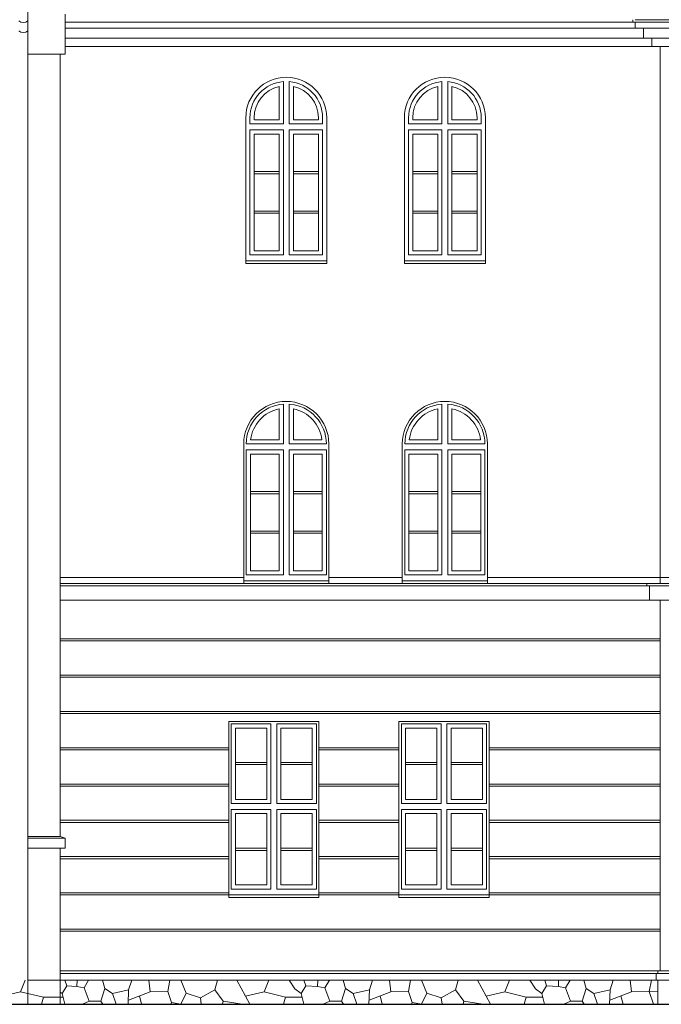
# Model space of a CAD drawing. Extents: x -394022 to -71759, y -12022 to 18278.
# Tile 10 of 91: x -307283 to -299596, y -3992 to 7808. Entities that reach past the tile are written whole.
import ezdxf

# ---------------------------------------------------------------- set-up
doc = ezdxf.new("R2010")
doc.units = 0
doc.header["$MEASUREMENT"] = 0
for name, color, linetype, lineweight in [('INWENT ODWODNIENIE_Nr_Pióra__21', 7, 'Continuous', 13), ('INWENT TEREN_Nr_Pióra__1', 7, 'Continuous', 25), ('INWENT. DRZWI_Nr_Pióra__21', 7, 'Continuous', 13), ('INWENT. OKNA_Nr_Pióra__21', 7, 'Continuous', 13), ('INWENT.ŚCIANY_Nr_Pióra__21', 7, 'Continuous', 13)]:
    doc.layers.add(name, color=color, linetype=linetype, lineweight=lineweight)
doc.layers.add('INWENT.ŚCIANY_Nr_Pióra__2', color=7, linetype='Continuous', lineweight=13, true_color=0x7f7f7f)

msp = doc.modelspace()

# ---------------------------------------------------------------- linework, layer by layer
at = {"layer": 'INWENT ODWODNIENIE_Nr_Pióra__21', "linetype": 'Continuous'}
msp.add_line((-307183.7, 10793.4), (-307183.7, -3991.8), dxfattribs=at)
for centre in [(-307238.7, 7859.1), (-307238.7, 7739.1)]:
    msp.add_arc(centre, 86, 230.25507, 309.74493, dxfattribs=at)
at = {"layer": 'INWENT TEREN_Nr_Pióra__1', "linetype": 'Continuous'}
msp.add_line((-321558.7, -3991.8), (-276368.7, -3991.8), dxfattribs=at)
at = {"layer": 'INWENT. DRZWI_Nr_Pióra__21', "linetype": 'Continuous'}
for p, q in [((-304748.7, -1586.8), (-304748.7, -631.8)), ((-304273.7, -631.8), (-304748.7, -631.8)), ((-304698.7, -1536.8), (-304698.7, -681.8)), ((-304323.7, -681.8), (-304698.7, -681.8)), ((-304323.7, -1536.8), (-304323.7, -681.8)), ((-304273.7, -1586.8), (-304273.7, -631.8)), ((-303728.7, -631.8), (-304203.7, -631.8)), ((-304203.7, -1586.8), (-304203.7, -631.8)), ((-304153.7, -1536.8), (-304153.7, -681.8)), ((-303778.7, -681.8), (-304153.7, -681.8)), ((-303778.7, -1536.8), (-303778.7, -681.8)), ((-303728.7, -1586.8), (-303728.7, -631.8)), ((-302708.7, -1586.8), (-302708.7, -631.8)), ((-302233.7, -631.8), (-302708.7, -631.8)), ((-302658.7, -1536.8), (-302658.7, -681.8)), ((-302283.7, -681.8), (-302658.7, -681.8)), ((-302283.7, -1536.8), (-302283.7, -681.8)), ((-302233.7, -1586.8), (-302233.7, -631.8)), ((-301688.7, -631.8), (-302163.7, -631.8)), ((-302163.7, -1586.8), (-302163.7, -631.8)), ((-302113.7, -1536.8), (-302113.7, -681.8)), ((-301738.7, -681.8), (-302113.7, -681.8)), ((-301738.7, -1536.8), (-301738.7, -681.8)), ((-301688.7, -1586.8), (-301688.7, -631.8)), ((-304323.7, -1093.3), (-304698.7, -1093.3)), ((-304323.7, -1119.3), (-304698.7, -1119.3)), ((-303778.7, -1093.3), (-304153.7, -1093.3)), ((-303778.7, -1119.3), (-304153.7, -1119.3)), ((-302283.7, -1093.3), (-302658.7, -1093.3)), ((-302283.7, -1119.3), (-302658.7, -1119.3)), ((-301738.7, -1093.3), (-302113.7, -1093.3)), ((-301738.7, -1119.3), (-302113.7, -1119.3)), ((-304273.7, -1586.8), (-304748.7, -1586.8)), ((-304323.7, -1536.8), (-304698.7, -1536.8)), ((-303728.7, -1586.8), (-304203.7, -1586.8)), ((-303778.7, -1536.8), (-304153.7, -1536.8)), ((-302233.7, -1586.8), (-302708.7, -1586.8)), ((-302283.7, -1536.8), (-302658.7, -1536.8)), ((-301688.7, -1586.8), (-302163.7, -1586.8)), ((-301738.7, -1536.8), (-302113.7, -1536.8)), ((-304748.7, -1656.8), (-304748.7, -2611.8)), ((-304273.7, -1656.8), (-304748.7, -1656.8)), ((-304698.7, -1706.8), (-304698.7, -2561.8)), ((-304323.7, -1706.8), (-304698.7, -1706.8)), ((-304323.7, -1706.8), (-304323.7, -2561.8)), ((-304273.7, -1656.8), (-304273.7, -2611.8)), ((-303728.7, -1656.8), (-304203.7, -1656.8)), ((-304203.7, -1656.8), (-304203.7, -2611.8)), ((-304153.7, -1706.8), (-304153.7, -2561.8)), ((-303778.7, -1706.8), (-304153.7, -1706.8)), ((-303778.7, -1706.8), (-303778.7, -2561.8)), ((-303728.7, -1656.8), (-303728.7, -2611.8)), ((-302708.7, -1656.8), (-302708.7, -2611.8)), ((-302233.7, -1656.8), (-302708.7, -1656.8)), ((-302658.7, -1706.8), (-302658.7, -2561.8)), ((-302283.7, -1706.8), (-302658.7, -1706.8)), ((-302283.7, -1706.8), (-302283.7, -2561.8)), ((-302233.7, -1656.8), (-302233.7, -2611.8)), ((-301688.7, -1656.8), (-302163.7, -1656.8)), ((-302163.7, -1656.8), (-302163.7, -2611.8)), ((-302113.7, -1706.8), (-302113.7, -2561.8)), ((-301738.7, -1706.8), (-302113.7, -1706.8)), ((-301738.7, -1706.8), (-301738.7, -2561.8)), ((-301688.7, -1656.8), (-301688.7, -2611.8)), ((-304323.7, -2121.3), (-304698.7, -2121.3)), ((-303778.7, -2121.3), (-304153.7, -2121.3)), ((-302283.7, -2121.3), (-302658.7, -2121.3)), ((-301738.7, -2121.3), (-302113.7, -2121.3)), ((-304323.7, -2147.3), (-304698.7, -2147.3)), ((-303778.7, -2147.3), (-304153.7, -2147.3)), ((-302283.7, -2147.3), (-302658.7, -2147.3)), ((-301738.7, -2147.3), (-302113.7, -2147.3)), ((-304323.7, -2561.8), (-304698.7, -2561.8)), ((-303778.7, -2561.8), (-304153.7, -2561.8)), ((-302283.7, -2561.8), (-302658.7, -2561.8)), ((-301738.7, -2561.8), (-302113.7, -2561.8)), ((-304273.7, -2611.8), (-304748.7, -2611.8)), ((-303728.7, -2611.8), (-304203.7, -2611.8)), ((-302233.7, -2611.8), (-302708.7, -2611.8)), ((-301688.7, -2611.8), (-302163.7, -2611.8))]:
    msp.add_line(p, q, dxfattribs=at)
at = {"layer": 'INWENT. OKNA_Nr_Pióra__21', "linetype": 'Continuous'}
for p, q in [((-304173.7, 6608.2), (-304173.7, 7008.7)), ((-304123.7, 6558.2), (-304123.7, 7066.8)), ((-304053.7, 6558.2), (-304053.7, 7066.8)), ((-304003.7, 6608.2), (-304003.7, 7008.7)), ((-302273.7, 6608.2), (-302273.7, 7008.7)), ((-302223.7, 6558.2), (-302223.7, 7066.8)), ((-302153.7, 6558.2), (-302153.7, 7066.8)), ((-302103.7, 6608.2), (-302103.7, 7008.7)), ((-304523.7, 6558.2), (-304523.7, 6633.2)), ((-304473.7, 6633.2), (-304473.7, 6608.2)), ((-304173.7, 6608.2), (-304470.8, 6608.2)), ((-304003.7, 6608.2), (-303703.7, 6608.2)), ((-303703.7, 6633.2), (-303703.7, 6608.2)), ((-303653.7, 6558.2), (-303653.7, 6633.2)), ((-302623.7, 6558.2), (-302623.7, 6633.2)), ((-302573.7, 6633.2), (-302573.7, 6608.2)), ((-302273.7, 6608.2), (-302570.8, 6608.2)), ((-302103.7, 6608.2), (-301803.7, 6608.2)), ((-301803.7, 6633.2), (-301803.7, 6608.2)), ((-301753.7, 6558.2), (-301753.7, 6633.2)), ((-304123.7, 6558.2), (-304523.7, 6558.2)), ((-304053.7, 6558.2), (-303653.7, 6558.2)), ((-302223.7, 6558.2), (-302623.7, 6558.2)), ((-302153.7, 6558.2), (-301753.7, 6558.2)), ((-304523.7, 4988.2), (-304523.7, 6488.2)), ((-304123.7, 6488.2), (-304523.7, 6488.2)), ((-304173.7, 6438.2), (-304473.7, 6438.2)), ((-304473.7, 5038.2), (-304473.7, 6438.2)), ((-304173.7, 5038.2), (-304173.7, 6438.2)), ((-304123.7, 4988.2), (-304123.7, 6488.2)), ((-304053.7, 4988.2), (-304053.7, 6488.2)), ((-304053.7, 6488.2), (-303653.7, 6488.2)), ((-304003.7, 6438.2), (-303703.7, 6438.2)), ((-304003.7, 5038.2), (-304003.7, 6438.2)), ((-303703.7, 5038.2), (-303703.7, 6438.2)), ((-303653.7, 4988.2), (-303653.7, 6488.2)), ((-302623.7, 4988.2), (-302623.7, 6488.2)), ((-302223.7, 6488.2), (-302623.7, 6488.2)), ((-302273.7, 6438.2), (-302573.7, 6438.2)), ((-302573.7, 5038.2), (-302573.7, 6438.2)), ((-302273.7, 5038.2), (-302273.7, 6438.2)), ((-302223.7, 4988.2), (-302223.7, 6488.2)), ((-302153.7, 4988.2), (-302153.7, 6488.2)), ((-302153.7, 6488.2), (-301753.7, 6488.2)), ((-302103.7, 6438.2), (-301803.7, 6438.2)), ((-302103.7, 5038.2), (-302103.7, 6438.2)), ((-301803.7, 5038.2), (-301803.7, 6438.2)), ((-301753.7, 4988.2), (-301753.7, 6488.2)), ((-304173.7, 5988.2), (-304473.7, 5988.2)), ((-304173.7, 5962.2), (-304473.7, 5962.2)), ((-304003.7, 5988.2), (-303703.7, 5988.2)), ((-304003.7, 5962.2), (-303703.7, 5962.2)), ((-302273.7, 5988.2), (-302573.7, 5988.2)), ((-302273.7, 5962.2), (-302573.7, 5962.2)), ((-302103.7, 5988.2), (-301803.7, 5988.2)), ((-302103.7, 5962.2), (-301803.7, 5962.2)), ((-304173.7, 5514.2), (-304473.7, 5514.2)), ((-304173.7, 5488.2), (-304473.7, 5488.2)), ((-304003.7, 5514.2), (-303703.7, 5514.2)), ((-304003.7, 5488.2), (-303703.7, 5488.2)), ((-302273.7, 5514.2), (-302573.7, 5514.2)), ((-302273.7, 5488.2), (-302573.7, 5488.2)), ((-302103.7, 5514.2), (-301803.7, 5514.2)), ((-302103.7, 5488.2), (-301803.7, 5488.2)), ((-304123.7, 4988.2), (-304523.7, 4988.2)), ((-304173.7, 5038.2), (-304473.7, 5038.2)), ((-304053.7, 4988.2), (-303653.7, 4988.2)), ((-304003.7, 5038.2), (-303703.7, 5038.2)), ((-302223.7, 4988.2), (-302623.7, 4988.2)), ((-302273.7, 5038.2), (-302573.7, 5038.2)), ((-302153.7, 4988.2), (-301753.7, 4988.2)), ((-302103.7, 5038.2), (-301803.7, 5038.2)), ((-304123.7, 2723.2), (-304123.7, 3201.9)), ((-304053.7, 2723.2), (-304053.7, 3201.9)), ((-302223.7, 2723.2), (-302223.7, 3201.9)), ((-302153.7, 2723.2), (-302153.7, 3201.9)), ((-304173.7, 2773.2), (-304173.7, 3144.7)), ((-304003.7, 2773.2), (-304003.7, 3144.7)), ((-302273.7, 2773.2), (-302273.7, 3144.7)), ((-302103.7, 2773.2), (-302103.7, 3144.7)), ((-304123.7, 2723.2), (-304568.7, 2723.2)), ((-304173.7, 2773.2), (-304515.8, 2773.2)), ((-304053.7, 2723.2), (-303608.7, 2723.2)), ((-304003.7, 2773.2), (-303661.7, 2773.2)), ((-302223.7, 2723.2), (-302668.7, 2723.2)), ((-302273.7, 2773.2), (-302615.8, 2773.2)), ((-302153.7, 2723.2), (-301708.7, 2723.2)), ((-302103.7, 2773.2), (-301761.7, 2773.2)), ((-304568.7, 1153.2), (-304568.7, 2653.2)), ((-304123.7, 2653.2), (-304568.7, 2653.2)), ((-304173.7, 2603.2), (-304518.7, 2603.2)), ((-304518.7, 1203.2), (-304518.7, 2603.2)), ((-304173.7, 1203.2), (-304173.7, 2603.2)), ((-304123.7, 1153.2), (-304123.7, 2653.2)), ((-304053.7, 1153.2), (-304053.7, 2653.2)), ((-304053.7, 2653.2), (-303608.7, 2653.2)), ((-304003.7, 2603.2), (-303658.7, 2603.2)), ((-304003.7, 1203.2), (-304003.7, 2603.2)), ((-303658.7, 1203.2), (-303658.7, 2603.2)), ((-303608.7, 1153.2), (-303608.7, 2653.2)), ((-302668.7, 1153.2), (-302668.7, 2653.2)), ((-302223.7, 2653.2), (-302668.7, 2653.2)), ((-302273.7, 2603.2), (-302618.7, 2603.2)), ((-302618.7, 1203.2), (-302618.7, 2603.2)), ((-302273.7, 1203.2), (-302273.7, 2603.2)), ((-302223.7, 1153.2), (-302223.7, 2653.2)), ((-302153.7, 1153.2), (-302153.7, 2653.2)), ((-302153.7, 2653.2), (-301708.7, 2653.2)), ((-302103.7, 2603.2), (-301758.7, 2603.2)), ((-302103.7, 1203.2), (-302103.7, 2603.2)), ((-301758.7, 1203.2), (-301758.7, 2603.2)), ((-301708.7, 1153.2), (-301708.7, 2653.2)), ((-304173.7, 2153.2), (-304518.7, 2153.2)), ((-304173.7, 2127.2), (-304518.7, 2127.2)), ((-304003.7, 2153.2), (-303658.7, 2153.2)), ((-304003.7, 2127.2), (-303658.7, 2127.2)), ((-302273.7, 2153.2), (-302618.7, 2153.2)), ((-302273.7, 2127.2), (-302618.7, 2127.2)), ((-302103.7, 2153.2), (-301758.7, 2153.2)), ((-302103.7, 2127.2), (-301758.7, 2127.2)), ((-304173.7, 1679.2), (-304518.7, 1679.2)), ((-304173.7, 1653.2), (-304518.7, 1653.2)), ((-304003.7, 1679.2), (-303658.7, 1679.2)), ((-304003.7, 1653.2), (-303658.7, 1653.2)), ((-302273.7, 1679.2), (-302618.7, 1679.2)), ((-302273.7, 1653.2), (-302618.7, 1653.2)), ((-302103.7, 1679.2), (-301758.7, 1679.2)), ((-302103.7, 1653.2), (-301758.7, 1653.2)), ((-304173.7, 1203.2), (-304518.7, 1203.2)), ((-304003.7, 1203.2), (-303658.7, 1203.2)), ((-302273.7, 1203.2), (-302618.7, 1203.2)), ((-302103.7, 1203.2), (-301758.7, 1203.2)), ((-304598.7, 1083.2), (-303578.7, 1083.2)), ((-304123.7, 1153.2), (-304568.7, 1153.2)), ((-304053.7, 1153.2), (-303608.7, 1153.2)), ((-302698.7, 1083.2), (-301678.7, 1083.2)), ((-302223.7, 1153.2), (-302668.7, 1153.2)), ((-302153.7, 1153.2), (-301708.7, 1153.2))]:
    msp.add_line(p, q, dxfattribs=at)
for centre, radius, start, end in [((-304088.7, 6633.2), 435, 94.61499, 180), ((-304088.7, 6633.2), 385, 102.7548, 180), ((-304088.7, 6633.2), 435, 0, 85.38501), ((-304088.7, 6633.2), 385, 0, 77.2452), ((-302188.7, 6633.2), 435, 94.61499, 180), ((-302188.7, 6633.2), 385, 102.7548, 180), ((-302188.7, 6633.2), 435, 0, 85.38501), ((-302188.7, 6633.2), 385, 0, 77.2452), ((-304088.7, 2723.2), 480, 94.18153, 180), ((-304088.7, 2723.2), 480, 0, 85.81847), ((-302188.7, 2723.2), 480, 94.18153, 180), ((-302188.7, 2723.2), 480, 0, 85.81847), ((-304088.7, 2723.2), 430, 101.401, 173.32259), ((-304088.7, 2723.2), 430, 6.67741, 78.599), ((-302188.7, 2723.2), 430, 101.401, 173.32259), ((-302188.7, 2723.2), 430, 6.67741, 78.599)]:
    msp.add_arc(centre, radius, start, end, dxfattribs=at)
at = {"layer": 'INWENT.ŚCIANY_Nr_Pióra__2', "linetype": 'Continuous'}
for p, q in [((-307271.5, -3840.7), (-307217.4, -3702.5)), ((-306774.2, -3863.4), (-306717.4, -3768.8)), ((-306717.4, -3768.8), (-306740.5, -3701.8)), ((-306596.8, -3776.9), (-306717.4, -3768.8)), ((-306594.6, -3701.8), (-306596.8, -3776.9)), ((-306456.5, -3701.8), (-306510.2, -3793.1)), ((-306263.8, -3803.5), (-306291.6, -3701.8)), ((-305940.5, -3701.8), (-305977.2, -3819.8)), ((-305735.9, -3701.8), (-305718.6, -3840.7)), ((-305507.7, -3838), (-305482.5, -3701.8)), ((-305350.7, -3701.8), (-305287.5, -3859.8)), ((-304912.1, -3701.8), (-304943.4, -3819.7)), ((-304682, -3701.8), (-304524.3, -3991.8)), ((-304352.6, -3840.7), (-304298.5, -3702.5)), ((-304055, -3701.8), (-303986.2, -3806.6)), ((-303910.5, -3863.4), (-303853.7, -3768.8)), ((-303853.7, -3768.8), (-303876.9, -3701.8)), ((-303713.1, -3776.9), (-303853.7, -3768.8)), ((-303710.9, -3701.8), (-303713.1, -3776.9)), ((-303572.8, -3701.8), (-303626.5, -3793.1)), ((-303380.1, -3803.5), (-303407.9, -3701.8)), ((-303056.9, -3701.8), (-303093.5, -3819.8)), ((-302852.3, -3701.8), (-302834.9, -3840.7)), ((-302624, -3838), (-302598.8, -3701.8)), ((-302467, -3701.8), (-302403.8, -3859.8)), ((-302028.5, -3701.8), (-302059.7, -3819.7)), ((-301798.3, -3701.8), (-301640.7, -3991.8)), ((-301468.9, -3840.7), (-301414.8, -3702.5)), ((-301171.3, -3701.8), (-301102.5, -3806.6)), ((-301026.8, -3863.4), (-300970, -3768.8)), ((-300970, -3768.8), (-300993.2, -3701.8)), ((-300829.4, -3776.9), (-300970, -3768.8)), ((-300827.2, -3701.8), (-300829.4, -3776.9)), ((-300689.1, -3701.8), (-300742.9, -3793.1)), ((-300496.5, -3803.5), (-300524.2, -3701.8)), ((-300173.2, -3701.8), (-300209.8, -3819.8)), ((-299968.6, -3701.8), (-299951.2, -3840.7)), ((-299740.3, -3838), (-299715.2, -3701.8)), ((-307496.7, -3893.6), (-307271.5, -3840.7)), ((-307271.5, -3840.7), (-306997.3, -3905.6)), ((-306798.7, -3845), (-306774.2, -3863.4)), ((-306774.2, -3863.4), (-306741.6, -3991.8)), ((-306596.8, -3776.9), (-306510.2, -3793.1)), ((-306510.2, -3793.1), (-306449.4, -3952.3)), ((-306263.8, -3803.5), (-306312.5, -3952.3)), ((-306171.9, -3860.3), (-306263.8, -3803.5)), ((-305977.2, -3819.8), (-306171.9, -3860.3)), ((-306126.4, -3991.8), (-306171.9, -3860.3)), ((-305977.2, -3819.8), (-305982.1, -3991.8)), ((-305718.6, -3840.7), (-305979.9, -3943.5)), ((-305822, -3991.8), (-305849.2, -3892.1)), ((-305718.6, -3840.7), (-305507.7, -3838)), ((-305507.7, -3838), (-305464.4, -3970.5)), ((-305287.5, -3859.8), (-305350.7, -3991.8)), ((-305116.4, -3914.4), (-305287.5, -3859.8)), ((-304943.4, -3819.7), (-305116.4, -3914.4)), ((-304943.4, -3819.7), (-304846, -3952.2)), ((-304577.7, -3893.6), (-304352.6, -3840.7)), ((-304352.6, -3840.7), (-304098.4, -3905.6)), ((-303986.2, -3806.6), (-303910.5, -3863.4)), ((-303910.5, -3863.4), (-303877.9, -3991.8)), ((-303713.1, -3776.9), (-303626.5, -3793.1)), ((-303626.5, -3793.1), (-303565.7, -3952.3)), ((-303380.1, -3803.5), (-303428.8, -3952.3)), ((-303288.2, -3860.3), (-303380.1, -3803.5)), ((-303093.5, -3819.8), (-303288.2, -3860.3)), ((-303242.7, -3991.8), (-303288.2, -3860.3)), ((-303093.5, -3819.8), (-303098.4, -3991.8)), ((-302834.9, -3840.7), (-303096.2, -3943.5)), ((-302938.4, -3991.8), (-302965.6, -3892.1)), ((-302834.9, -3840.7), (-302624, -3838)), ((-302624, -3838), (-302580.7, -3970.5)), ((-302403.8, -3859.8), (-302467, -3991.8)), ((-302232.8, -3914.4), (-302403.8, -3859.8)), ((-302059.7, -3819.7), (-302232.8, -3914.4)), ((-302059.7, -3819.7), (-301962.4, -3952.2)), ((-301694.1, -3893.6), (-301468.9, -3840.7)), ((-301468.9, -3840.7), (-301214.7, -3905.6)), ((-301102.5, -3806.6), (-301026.8, -3863.4)), ((-301026.8, -3863.4), (-300994.3, -3991.8)), ((-300829.4, -3776.9), (-300742.9, -3793.1)), ((-300742.9, -3793.1), (-300682, -3952.3)), ((-300496.5, -3803.5), (-300545.1, -3952.3)), ((-300404.5, -3860.3), (-300496.5, -3803.5)), ((-300209.8, -3819.8), (-300404.5, -3860.3)), ((-300359, -3991.8), (-300404.5, -3860.3)), ((-300209.8, -3819.8), (-300214.7, -3991.8)), ((-299951.2, -3840.7), (-300212.5, -3943.5)), ((-300054.7, -3991.8), (-300081.9, -3892.1)), ((-299951.2, -3840.7), (-299638.7, -3836.7)), ((-299740.3, -3838), (-299690.1, -3991.8)), ((-306997.3, -3905.6), (-307020.2, -3991.8)), ((-306997.3, -3905.6), (-306798.7, -3905.6)), ((-306798.7, -3905.6), (-306763.5, -3905.6)), ((-306449.4, -3952.3), (-306531.8, -3991.8)), ((-306312.5, -3952.3), (-306449.4, -3952.3)), ((-306312.5, -3952.3), (-306286.5, -3991.8)), ((-305464.4, -3970.5), (-305471, -3991.8)), ((-305464.4, -3970.5), (-305350.6, -3991.8)), ((-305116.4, -3914.4), (-305106.8, -3991.8)), ((-304853.3, -3991.8), (-304846, -3952.2)), ((-304846, -3952.2), (-304618.7, -3991.8)), ((-304098.4, -3905.6), (-304121.2, -3991.8)), ((-304098.4, -3905.6), (-303899.8, -3905.6)), ((-303565.7, -3952.3), (-303648.2, -3991.8)), ((-303428.8, -3952.3), (-303565.7, -3952.3)), ((-303428.8, -3952.3), (-303402.8, -3991.8)), ((-302580.7, -3970.5), (-302587.3, -3991.8)), ((-302580.7, -3970.5), (-302466.9, -3991.8)), ((-302232.8, -3914.4), (-302223.1, -3991.8)), ((-301969.7, -3991.8), (-301962.4, -3952.2)), ((-301962.4, -3952.2), (-301735, -3991.8)), ((-301214.7, -3905.6), (-301237.5, -3991.8)), ((-301214.7, -3905.6), (-301016.1, -3905.6)), ((-300682, -3952.3), (-300764.5, -3991.8)), ((-300545.1, -3952.3), (-300682, -3952.3)), ((-300545.1, -3952.3), (-300519.2, -3991.8))]:
    msp.add_line(p, q, dxfattribs=at)
at = {"layer": 'INWENT.ŚCIANY_Nr_Pióra__21', "linetype": 'Continuous'}
for p, q in [((-306738.7, 7873.2), (-306738.7, 7393.2)), ((-299938.7, 7778.2), (-299938.7, 7808.2)), ((-298738.7, 7808.2), (-299908.7, 7808.2)), ((-267013.7, 7778.2), (-306738.7, 7778.2)), ((-267043.7, 7708.2), (-306738.7, 7708.2)), ((-299908.7, 7708.2), (-299908.7, 7778.2)), ((-299908.7, 7708.2), (-298738.7, 7708.2)), ((-299808.7, 7588.2), (-299808.7, 7708.2)), ((-267143.7, 7588.2), (-306738.7, 7588.2)), ((-299808.7, 7588.2), (-298838.7, 7588.2)), ((-299708.7, 7488.2), (-299708.7, 7588.2)), ((-295363.7, 7488.2), (-306738.7, 7488.2)), ((-299708.7, 7488.2), (-298938.7, 7488.2)), ((-299608.7, 7488.2), (-299608.7, 1053.2)), ((-307183.7, 7393.2), (-306738.7, 7393.2)), ((-306798.7, 7393.2), (-306798.7, -1980)), ((-304573.7, 6633.2), (-304573.7, 4888.2)), ((-303603.7, 6633.2), (-303603.7, 4888.2)), ((-302673.7, 6633.2), (-302673.7, 4888.2)), ((-301703.7, 6633.2), (-301703.7, 4888.2)), ((-304573.7, 4918.2), (-303603.7, 4918.2)), ((-304573.7, 4888.2), (-303603.7, 4888.2)), ((-302673.7, 4918.2), (-301703.7, 4918.2)), ((-302673.7, 4888.2), (-301703.7, 4888.2)), ((-304598.7, 2723.2), (-304598.7, 1053.2)), ((-303578.7, 2723.2), (-303578.7, 1053.2)), ((-302698.7, 2723.2), (-302698.7, 1053.2)), ((-301678.7, 2723.2), (-301678.7, 1053.2)), ((-304598.7, 1123.2), (-306798.7, 1123.2)), ((-302698.7, 1123.2), (-303578.7, 1123.2)), ((-299038.7, 1123.2), (-301678.7, 1123.2)), ((-267213.7, 1053.2), (-306798.7, 1053.2)), ((-306798.7, 1023.2), (-267183.7, 1023.2)), ((-299768.7, 1053.2), (-299768.7, 1023.2)), ((-299738.7, 853.2), (-299738.7, 1023.2)), ((-306798.7, 853.2), (-295363.7, 853.2)), ((-299608.7, 853.2), (-299608.7, -3591.8)), ((-299608.7, 388.2), (-306798.7, 388.2)), ((-299608.7, 363.2), (-306798.7, 363.2)), ((-299608.7, -46.8), (-306798.7, -46.8)), ((-299608.7, -71.8), (-306798.7, -71.8)), ((-299608.7, -481.8), (-306798.7, -481.8)), ((-299608.7, -506.8), (-306798.7, -506.8)), ((-303698.7, -601.8), (-304778.7, -601.8)), ((-304778.7, -2711.8), (-304778.7, -601.8)), ((-303698.7, -2711.8), (-303698.7, -601.8)), ((-301658.7, -601.8), (-302738.7, -601.8)), ((-302738.7, -2711.8), (-302738.7, -601.8)), ((-301658.7, -2711.8), (-301658.7, -601.8)), ((-304778.7, -916.8), (-306798.7, -916.8)), ((-304778.7, -941.8), (-306798.7, -941.8)), ((-302738.7, -916.8), (-303698.7, -916.8)), ((-302738.7, -941.8), (-303698.7, -941.8)), ((-299608.7, -916.8), (-301658.7, -916.8)), ((-299608.7, -941.8), (-301658.7, -941.8)), ((-304778.7, -1351.8), (-306798.7, -1351.8)), ((-304778.7, -1376.8), (-306798.7, -1376.8)), ((-302738.7, -1351.8), (-303698.7, -1351.8)), ((-302738.7, -1376.8), (-303698.7, -1376.8)), ((-299608.7, -1351.8), (-301658.7, -1351.8)), ((-299608.7, -1376.8), (-301658.7, -1376.8)), ((-304778.7, -1786.8), (-306798.7, -1786.8)), ((-304778.7, -1811.8), (-306798.7, -1811.8)), ((-302738.7, -1786.8), (-303698.7, -1786.8)), ((-302738.7, -1811.8), (-303698.7, -1811.8)), ((-299608.7, -1786.8), (-301658.7, -1786.8)), ((-299608.7, -1811.8), (-301658.7, -1811.8)), ((-306798.7, -1980), (-307183.7, -1980)), ((-307183.7, -2001.8), (-306738.7, -2001.8)), ((-306798.7, -1980), (-306738.7, -2001.8)), ((-306738.7, -2001.8), (-306738.7, -2121.8)), ((-306738.7, -2121.8), (-307183.7, -2121.8)), ((-306798.7, -2121.8), (-306798.7, -3991.8)), ((-304778.7, -2221.8), (-306798.7, -2221.8)), ((-302738.7, -2221.8), (-303698.7, -2221.8)), ((-299608.7, -2221.8), (-301658.7, -2221.8)), ((-304778.7, -2246.8), (-306798.7, -2246.8)), ((-302738.7, -2246.8), (-303698.7, -2246.8)), ((-299608.7, -2246.8), (-301658.7, -2246.8)), ((-304778.7, -2656.8), (-306798.7, -2656.8)), ((-304778.7, -2681.8), (-306798.7, -2681.8)), ((-304778.7, -2681.8), (-303698.7, -2681.8)), ((-304778.7, -2711.8), (-303698.7, -2711.8)), ((-302738.7, -2656.8), (-303698.7, -2656.8)), ((-302738.7, -2681.8), (-303698.7, -2681.8)), ((-302738.7, -2681.8), (-301658.7, -2681.8)), ((-302738.7, -2711.8), (-301658.7, -2711.8)), ((-299608.7, -2656.8), (-301658.7, -2656.8)), ((-299608.7, -2681.8), (-301658.7, -2681.8)), ((-299608.7, -3091.8), (-306798.7, -3091.8)), ((-299608.7, -3116.8), (-306798.7, -3116.8)), ((-298348.7, -3591.8), (-306798.7, -3591.8)), ((-298348.7, -3621.8), (-306798.7, -3621.8)), ((-299638.7, -3621.8), (-299658.7, -3621.8)), ((-299658.7, -3621.8), (-299658.7, -3701.8)), ((-299608.7, -3591.8), (-299638.7, -3591.8)), ((-299638.7, -3591.8), (-299638.7, -3621.8)), ((-307183.7, -3701.8), (-306798.7, -3701.8)), ((-298348.7, -3701.8), (-306798.7, -3701.8)), ((-299658.7, -3701.8), (-299638.7, -3701.8)), ((-299638.7, -3701.8), (-299638.7, -3991.8))]:
    msp.add_line(p, q, dxfattribs=at)
for centre, radius in [((-304088.7, 6633.2), 485), ((-302188.7, 6633.2), 485), ((-304088.7, 2723.2), 510), ((-302188.7, 2723.2), 510)]:
    msp.add_arc(centre, radius, 0, 180, dxfattribs=at)

doc.saveas('drawing.dxf')
